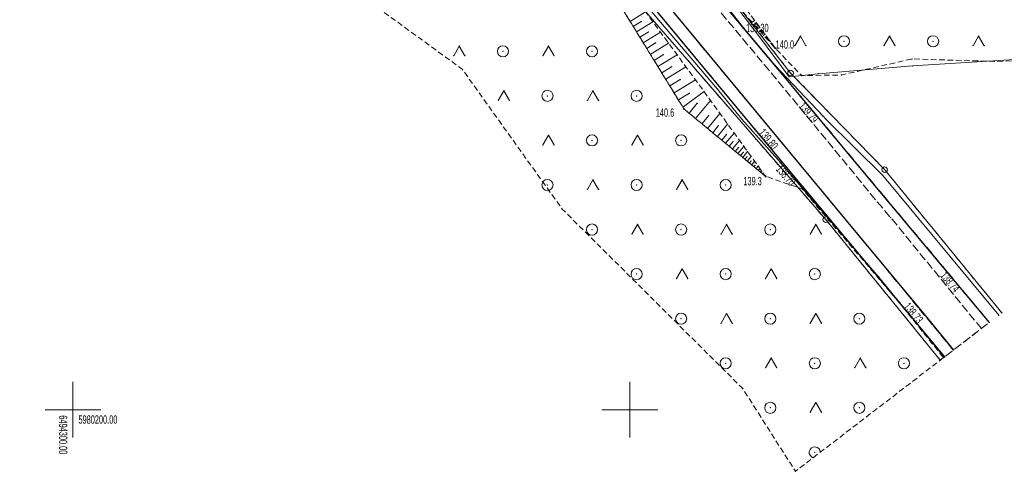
# Model space of a CAD drawing. Extents: x 6456700 to 6518119, y 5963420 to 5980059.
# Tile 3 of 256: x 6511564 to 6511652, y 5963743 to 5963784. Entities that reach past the tile are written whole.
import ezdxf
from ezdxf.enums import TextEntityAlignment as Align

# ---------------------------------------------------------------- set-up
doc = ezdxf.new("R2010")
doc.units = 0
doc.header["$MEASUREMENT"] = 0
for name, pattern in [('L_0_03', [1, 0.5, -0.5]), ('L_0_52', [1, 0.75, -0.25]), ('L_0_5A', [0.75, 0.5, -0.25])]:
    doc.linetypes.add(name, pattern=pattern)
doc.layers.get('0').update_dxf_attribs({"color": 2, "linetype": 'CONTINUOUS', "lineweight": 5})
for name, color, linetype, lineweight in [('000_Inne__niezydentyfikowane_', 7, 'CONTINUOUS', 18), ('202_punkt_graniczny', 7, 'CONTINUOUS', 18), ('218_kontur_uzytku_gruntowego', 96, 'L_0_03', 18), ('219_dzialka_ewidencyjna', 7, 'CONTINUOUS', 18), ('jezdnia', 7, 'CONTINUOUS', 18), ('kraweznik', 7, 'CONTINUOUS', 18), ('pikieta_naturalna', 7, 'CONTINUOUS', 18), ('pikieta_naturalna_Atr2', 7, 'CONTINUOUS', 18), ('pikieta_sztuczna', 7, 'CONTINUOUS', 18), ('pikieta_sztuczna_Atr2', 7, 'CONTINUOUS', 18), ('przewod_elektroenergetyczny_podziemny', 7, 'CONTINUOUS', 18), ('przewod_telekomunikacyjny_podziemny', 7, 'CONTINUOUS', 18), ('rzedna', 7, 'CONTINUOUS', 18), ('rzedna_Atr2', 7, 'CONTINUOUS', 18), ('siatka_krzyrzy', 7, 'CONTINUOUS', 18), ('skarpa_nieumocniona', 7, 'CONTINUOUS', 18), ('teren_zalesiony', 7, 'CONTINUOUS', 18)]:
    doc.layers.add(name, color=color, linetype=linetype, lineweight=lineweight)
doc.styles.get("Standard").update_dxf_attribs({"font": 'txt', "width": 0.75})

# ---------------------------------------------------------------- blocks, each defined once
blk = doc.blocks.new('mdcp_nowa')
at = {"layer": 'pikieta_naturalna', "linetype": 'Continuous', "lineweight": 18}
for points in [[(6494363.05, 5980232.405, 1), (6494363.05, 5980232.495, 1)], [(6494354.86, 5980226.955, 1), (6494354.86, 5980227.045, 1)], [(6494362.19, 5980220.905, 1), (6494362.19, 5980220.995, 1)]]:
    blk.add_hatch(color=18, dxfattribs=at).paths.add_polyline_path(points)
at = {"layer": 'pikieta_sztuczna', "linetype": 'Continuous', "lineweight": 18}
for points in [[(6494365.35, 5980228.065, 1), (6494365.35, 5980228.155, 1)], [(6494361.23, 5980225.125, 1), (6494361.23, 5980225.215, 1)], [(6494378.14, 5980212.765, 1), (6494378.14, 5980212.855, 1)], [(6494374.18, 5980209.585, 1), (6494374.18, 5980209.675, 1)]]:
    blk.add_hatch(color=18, dxfattribs=at).paths.add_polyline_path(points)
at = {"layer": 'rzedna', "linetype": 'Continuous', "lineweight": 18}
for color, points in [(30, [(6494360.2, 5980234.225, 1), (6494360.2, 5980234.315, 1)]), (1, [(6494363.52, 5980222.135, 1), (6494363.52, 5980222.225, 1)])]:
    blk.add_hatch(color=color, dxfattribs=at).paths.add_polyline_path(points)
for p in [(6494383.397, 5980208.697), (6494382.281, 5980207.84), (6494383.117, 5980208.482), (6494381.565, 5980207.291), (6494379.042, 5980205.355), (6494379.047, 5980205.358), (6494377.871, 5980204.456), (6494378.161, 5980204.678), (6494378.215, 5980204.72), (6494378.255, 5980204.751), (6494364.871, 5980194.479)]:
    blk.add_point(p)
at = {"layer": '000_Inne__niezydentyfikowane_', "linetype": 'Continuous', "lineweight": 18, "flags": 128}
for points in [[(6494350.02, 5980234.86), (6494351.42, 5980235.71)], [(6494350.31, 5980234.4), (6494351.02, 5980234.84)], [(6494350.6, 5980233.92), (6494352.07, 5980234.83)], [(6494361.2, 5980234.95), (6494360.97, 5980234.78)], [(6494361.35, 5980234.74), (6494361.25, 5980234.67)], [(6494361.51, 5980234.53), (6494361.32, 5980234.39)], [(6494361.66, 5980234.32), (6494361.58, 5980234.26)], [(6494350.9, 5980233.44), (6494351.65, 5980233.9)], [(6494351.2, 5980232.94), (6494352.75, 5980233.89)], [(6494361.82, 5980234.11), (6494361.67, 5980234)], [(6494361.98, 5980233.9), (6494361.91, 5980233.85)], [(6494362.13, 5980233.69), (6494362.02, 5980233.61)], [(6494362.29, 5980233.48), (6494362.24, 5980233.45)], [(6494351.52, 5980232.43), (6494352.31, 5980232.92)], [(6494351.84, 5980231.9), (6494353.48, 5980232.91)], [(6494362.44, 5980233.27), (6494362.37, 5980233.22)], [(6494362.6, 5980233.06), (6494362.57, 5980233.04)], [(6494362.75, 5980232.85), (6494362.72, 5980232.82)], [(6494352.17, 5980231.36), (6494353.01, 5980231.88)], [(6494352.52, 5980230.81), (6494354.24, 5980231.87)], [(6494352.87, 5980230.24), (6494353.75, 5980230.78)], [(6494353.23, 5980229.66), (6494355.04, 5980230.77)], [(6494353.59, 5980229.06), (6494354.53, 5980229.63)], [(6494353.97, 5980228.44), (6494355.89, 5980229.62)], [(6494354.36, 5980227.81), (6494355.35, 5980228.41)], [(6494354.76, 5980227.16), (6494356.66, 5980228.57)], [(6494355.32, 5980226.62), (6494356.05, 5980227.51)], [(6494355.91, 5980226.13), (6494357.25, 5980227.75)], [(6494356.47, 5980225.67), (6494357.08, 5980226.41)], [(6494356.97, 5980225.25), (6494358.09, 5980226.6)], [(6494357.44, 5980224.87), (6494357.94, 5980225.49)], [(6494357.86, 5980224.52), (6494358.78, 5980225.64)], [(6494358.25, 5980224.21), (6494358.67, 5980224.71)], [(6494358.6, 5980223.92), (6494359.36, 5980224.84)], [(6494358.92, 5980223.65), (6494359.27, 5980224.07)], [(6494359.21, 5980223.41), (6494359.84, 5980224.18)], [(6494359.47, 5980223.19), (6494359.76, 5980223.54)], [(6494359.71, 5980222.99), (6494360.24, 5980223.63)], [(6494359.93, 5980222.81), (6494360.18, 5980223.1)], [(6494360.14, 5980222.65), (6494360.57, 5980223.18)], [(6494360.34, 5980222.48), (6494360.53, 5980222.72)], [(6494360.54, 5980222.31), (6494360.89, 5980222.74)], [(6494360.74, 5980222.15), (6494360.89, 5980222.34)], [(6494360.94, 5980221.98), (6494361.2, 5980222.31)], [(6494361.14, 5980221.82), (6494361.25, 5980221.95)], [(6494361.34, 5980221.65), (6494361.52, 5980221.87)], [(6494361.54, 5980221.49), (6494361.61, 5980221.57)], [(6494361.74, 5980221.32), (6494361.84, 5980221.44)], [(6494361.94, 5980221.16), (6494361.97, 5980221.19)], [(6494362.14, 5980220.99), (6494362.15, 5980221)]]:
    blk.add_lwpolyline(points, dxfattribs=at)
at = {"layer": '000_Inne__niezydentyfikowane_'}
for p in [(6494350.02, 5980234.86), (6494350.31, 5980234.4), (6494351.02, 5980234.84), (6494352.07, 5980234.83), (6494360.97, 5980234.78), (6494361.2, 5980234.95), (6494361.25, 5980234.67), (6494361.32, 5980234.39), (6494361.35, 5980234.74), (6494361.51, 5980234.53), (6494361.58, 5980234.26), (6494361.66, 5980234.32), (6494350.6, 5980233.92), (6494350.9, 5980233.44), (6494351.65, 5980233.9), (6494352.75, 5980233.89), (6494361.67, 5980234), (6494361.82, 5980234.11), (6494361.91, 5980233.85), (6494361.98, 5980233.9), (6494362.02, 5980233.61), (6494362.13, 5980233.69), (6494362.24, 5980233.45), (6494362.29, 5980233.48), (6494351.2, 5980232.94), (6494352.31, 5980232.92), (6494353.48, 5980232.91), (6494362.37, 5980233.22), (6494362.44, 5980233.27), (6494362.57, 5980233.04), (6494362.6, 5980233.06), (6494362.72, 5980232.82), (6494362.75, 5980232.85), (6494351.52, 5980232.43), (6494351.84, 5980231.9), (6494353.01, 5980231.88), (6494354.24, 5980231.87), (6494352.17, 5980231.36), (6494352.52, 5980230.81), (6494353.75, 5980230.78), (6494355.04, 5980230.77), (6494352.87, 5980230.24), (6494353.23, 5980229.66), (6494353.59, 5980229.06), (6494354.53, 5980229.63), (6494355.89, 5980229.62), (6494353.97, 5980228.44), (6494355.35, 5980228.41), (6494356.66, 5980228.57), (6494354.36, 5980227.81), (6494356.05, 5980227.51), (6494357.25, 5980227.75), (6494354.76, 5980227.16), (6494355.32, 5980226.62), (6494357.08, 5980226.41), (6494358.09, 5980226.6), (6494355.91, 5980226.13), (6494356.47, 5980225.67), (6494357.94, 5980225.49), (6494358.78, 5980225.64), (6494356.97, 5980225.25), (6494357.44, 5980224.87), (6494358.67, 5980224.71), (6494359.36, 5980224.84), (6494357.86, 5980224.52), (6494358.25, 5980224.21), (6494358.6, 5980223.92), (6494359.27, 5980224.07), (6494359.84, 5980224.18), (6494358.92, 5980223.65), (6494359.21, 5980223.41), (6494359.47, 5980223.19), (6494359.71, 5980222.99), (6494359.76, 5980223.54), (6494359.93, 5980222.81), (6494360.18, 5980223.1), (6494360.24, 5980223.63), (6494360.57, 5980223.18), (6494360.14, 5980222.65), (6494360.34, 5980222.48), (6494360.53, 5980222.72), (6494360.54, 5980222.31), (6494360.74, 5980222.15), (6494360.89, 5980222.74), (6494360.89, 5980222.34), (6494360.94, 5980221.98), (6494361.2, 5980222.31), (6494361.25, 5980221.95), (6494361.14, 5980221.82), (6494361.34, 5980221.65), (6494361.52, 5980221.87), (6494361.54, 5980221.49), (6494361.61, 5980221.57), (6494361.74, 5980221.32), (6494361.84, 5980221.44), (6494361.94, 5980221.16), (6494361.97, 5980221.19), (6494362.14, 5980220.99), (6494362.15, 5980221)]:
    blk.add_point(p, dxfattribs=at)
at = {"layer": '202_punkt_graniczny', "color": 7, "linetype": 'Continuous', "lineweight": 18}
for centre in [(6494364.43, 5980230.22), (6494372.88, 5980221.55), (6494367.59, 5980217.07)]:
    blk.add_circle(centre, 0.25, dxfattribs=at)
at = {"layer": '202_punkt_graniczny'}
for p in [(6494364.43, 5980230.22), (6494372.88, 5980221.55), (6494367.59, 5980217.07)]:
    blk.add_point(p, dxfattribs=at)
at = {"layer": '218_kontur_uzytku_gruntowego', "lineweight": 18, "flags": 128}
for points in [[(6494331.56, 5980258.65), (6494367.59, 5980217.07)], [(6494364.43, 5980230.22), (6494350.35, 5980248.21)], [(6494372.88, 5980221.55), (6494364.43, 5980230.22)], [(6494383.397, 5980208.697), (6494372.88, 5980221.55)], [(6494367.59, 5980217.07), (6494377.871, 5980204.456)]]:
    blk.add_lwpolyline(points, dxfattribs=at)
at = {"layer": '218_kontur_uzytku_gruntowego'}
for p in [(6494364.43, 5980230.22), (6494364.43, 5980230.22), (6494372.88, 5980221.55), (6494372.88, 5980221.55), (6494367.59, 5980217.07), (6494367.59, 5980217.07), (6494367.59, 5980217.07), (6494367.59, 5980217.07)]:
    blk.add_point(p, dxfattribs=at)
at = {"layer": '219_dzialka_ewidencyjna', "color": 3, "linetype": 'Continuous', "lineweight": 18, "flags": 128}
for points in [[(6494331.56, 5980258.65), (6494367.59, 5980217.07)], [(6494350.35, 5980248.21), (6494364.43, 5980230.22)], [(6494364.43, 5980230.22), (6494372.88, 5980221.55)], [(6494372.88, 5980221.55), (6494383.397, 5980208.697)], [(6494367.59, 5980217.07), (6494377.871, 5980204.456)]]:
    blk.add_lwpolyline(points, dxfattribs=at)
at = {"layer": '219_dzialka_ewidencyjna', "color": 3}
for p in [(6494364.43, 5980230.22), (6494364.43, 5980230.22), (6494372.88, 5980221.55), (6494372.88, 5980221.55), (6494367.59, 5980217.07), (6494367.59, 5980217.07)]:
    blk.add_point(p, dxfattribs=at)
at = {"layer": 'jezdnia', "color": 7, "linetype": 'L_0_52', "lineweight": 18, "flags": 128}
for points in [[(6494379.042, 5980205.355), (6494370.45, 5980215.77), (6494359.26, 5980229.24), (6494350.5, 5980239.82), (6494339.7, 5980252.95), (6494336.61, 5980259.13), (6494333.07, 5980266.18), (6494330.52, 5980271.55), (6494329.52, 5980273.86), (6494327.36, 5980280.45), (6494325.85, 5980287.51), (6494325.03, 5980292.79), (6494325.01, 5980298.89), (6494326.29, 5980307.39), (6494327.89, 5980313.55), (6494331.08, 5980323.3), (6494333.2, 5980329.82), (6494336.64, 5980339.86), (6494338.43, 5980344.74), (6494343.18, 5980357.69), (6494347.78, 5980370.45), (6494349.48, 5980375.48), (6494354.04, 5980390.75), (6494352.32, 5980395.68), (6494357.03, 5980411.08), (6494361.23, 5980414.73), (6494366, 5980430.68), (6494370.3, 5980444.82), (6494371.15, 5980446.91), (6494375.47, 5980461.29), (6494375.75, 5980465.48), (6494375.18, 5980467.78), (6494374.35, 5980469.42), (6494371.15, 5980471.55), (6494375.07, 5980474.78), (6494376.5, 5980474.51), (6494378.65, 5980474.86), (6494379.97, 5980476.75), (6494382.89, 5980482.91), (6494394.43, 5980504.41), (6494396.68, 5980509.18), (6494397.56, 5980513.25), (6494397.03, 5980515.6), (6494395.56, 5980517.85), (6494398.63, 5980521.01), (6494399.16, 5980521.01), (6494402.03, 5980519.87), (6494404.28, 5980515.27), (6494407.43, 5980515.58), (6494404.79, 5980512.24), (6494403.37, 5980510.89), (6494402.78, 5980510.36), (6494400.53, 5980507.9), (6494398.16, 5980504.63), (6494391.04, 5980491.44), (6494385.61, 5980481.01), (6494383.82, 5980476.78), (6494378.9, 5980461.73), (6494373.96, 5980446.06), (6494373.47, 5980443.93), (6494369.12, 5980430), (6494367.09, 5980423.07), (6494366.46, 5980420.98), (6494364.17, 5980413.15), (6494352.58, 5980374.75), (6494350.86, 5980369.56), (6494346.16, 5980356.53), (6494340.78, 5980341.91), (6494336.32, 5980328.77), (6494333.97, 5980321.61), (6494330.37, 5980310.3), (6494329.56, 5980306.83), (6494328.8, 5980302.75), (6494328.17, 5980297.83), (6494328.48, 5980291.97), (6494329.06, 5980287.64), (6494330.85, 5980279.62), (6494332.58, 5980274.8), (6494333.58, 5980272.52), (6494336.35, 5980266.75), (6494340.04, 5980259.2), (6494342.54, 5980254.89), (6494352.41, 5980242.52), (6494362.09, 5980230.97), (6494370.78, 5980220.42), (6494371.58, 5980219.4), (6494373.43, 5980217.24), (6494381.565, 5980207.291)], [(6494243.626, 5980297.507), (6494254.35, 5980295.4), (6494255.24, 5980294.73), (6494256.1, 5980294.26), (6494260.02, 5980293.47), (6494261.12, 5980293.53), (6494262.13, 5980293.79), (6494266.64, 5980292.83), (6494278.26, 5980289.92), (6494281.13, 5980288.99), (6494282.53, 5980288.4), (6494285.79, 5980287.03), (6494303.28, 5980279.68), (6494306.5, 5980279.24), (6494310.81, 5980281.74), (6494316.16, 5980289.23), (6494320.25, 5980286.41), (6494318.65, 5980283.49), (6494318, 5980280.06), (6494318.74, 5980277.19), (6494320.93, 5980273.05), (6494323.47, 5980270.71), (6494332.1, 5980265.7), (6494339.19, 5980259.41), (6494352.51, 5980243.47), (6494363.58, 5980230.23), (6494365.35, 5980228.11), (6494371.11, 5980221.21), (6494378.14, 5980212.81), (6494382.281, 5980207.84), (6494378.255, 5980204.751), (6494374.18, 5980209.63), (6494361.23, 5980225.17), (6494348.59, 5980240.38), (6494335.35, 5980256.19), (6494329.06, 5980261.71), (6494321.27, 5980266.18), (6494314.39, 5980269.29), (6494311.46, 5980269.69), (6494308.92, 5980269.06), (6494307.07, 5980267.33), (6494305.93, 5980265.69), (6494301.75, 5980268.52), (6494302.32, 5980269.59), (6494302.39, 5980272.8), (6494301.56, 5980274.71), (6494299.97, 5980275.87), (6494299.54, 5980276.57), (6494298.92, 5980277.12), (6494295.2, 5980278.71), (6494294.18, 5980278.87), (6494293.11, 5980278.79), (6494278.69, 5980284.75), (6494277.29, 5980285.23), (6494273.86, 5980286.1), (6494265.83, 5980288.14), (6494253.54, 5980290.73), (6494242.281, 5980292.889)]]:
    blk.add_lwpolyline(points, close=True, dxfattribs=at)
at = {"layer": 'jezdnia'}
for p in [(6494362.09, 5980230.97), (6494363.58, 5980230.23), (6494359.26, 5980229.24), (6494365.35, 5980228.11), (6494361.23, 5980225.17), (6494371.11, 5980221.21), (6494370.78, 5980220.42), (6494371.58, 5980219.4), (6494373.43, 5980217.24), (6494370.45, 5980215.77), (6494378.14, 5980212.81), (6494374.18, 5980209.63)]:
    blk.add_point(p, dxfattribs=at)
at = {"layer": 'kraweznik', "color": 7, "linetype": 'Continuous', "lineweight": 25, "flags": 128}
for points in [[(6494327.89, 5980313.55), (6494326.29, 5980307.39), (6494325.01, 5980298.89), (6494325.03, 5980292.79), (6494325.85, 5980287.51), (6494327.36, 5980280.45), (6494329.52, 5980273.86), (6494330.52, 5980271.55), (6494333.07, 5980266.18), (6494336.61, 5980259.13), (6494339.7, 5980252.95), (6494350.5, 5980239.82), (6494359.26, 5980229.24), (6494370.45, 5980215.77), (6494376.8, 5980208.1), (6494379.047, 5980205.358)], [(6494299.97, 5980275.87), (6494301.56, 5980274.71), (6494302.39, 5980272.8), (6494302.32, 5980269.59), (6494301.75, 5980268.52), (6494305.93, 5980265.69), (6494307.07, 5980267.33), (6494308.92, 5980269.06), (6494311.46, 5980269.69), (6494314.39, 5980269.29), (6494321.27, 5980266.18), (6494329.06, 5980261.71), (6494335.35, 5980256.19), (6494348.59, 5980240.38), (6494361.23, 5980225.17), (6494374.18, 5980209.63), (6494378.255, 5980204.751)], [(6494382.281, 5980207.84), (6494378.14, 5980212.81), (6494371.11, 5980221.21), (6494365.35, 5980228.11), (6494363.58, 5980230.23), (6494352.51, 5980243.47), (6494339.19, 5980259.41)]]:
    blk.add_lwpolyline(points, dxfattribs=at)
at = {"layer": 'kraweznik'}
for p in [(6494363.58, 5980230.23), (6494359.26, 5980229.24), (6494365.35, 5980228.11), (6494361.23, 5980225.17), (6494371.11, 5980221.21), (6494370.45, 5980215.77), (6494378.14, 5980212.81), (6494374.18, 5980209.63), (6494376.8, 5980208.1)]:
    blk.add_point(p, dxfattribs=at)
at = {"layer": 'pikieta_naturalna', "color": 7, "linetype": 'Continuous', "lineweight": 18}
for centre in [(6494363.05, 5980232.45), (6494354.86, 5980227), (6494362.19, 5980220.95)]:
    blk.add_circle(centre, 0.045, dxfattribs=at)
at = {"layer": 'pikieta_naturalna'}
for p in [(6494363.05, 5980232.45), (6494354.86, 5980227), (6494362.19, 5980220.95)]:
    blk.add_point(p, dxfattribs=at)
at = {"layer": 'pikieta_sztuczna', "color": 7, "linetype": 'Continuous', "lineweight": 18}
for centre in [(6494365.35, 5980228.11), (6494361.23, 5980225.17), (6494378.14, 5980212.81), (6494374.18, 5980209.63)]:
    blk.add_circle(centre, 0.045, dxfattribs=at)
at = {"layer": 'pikieta_sztuczna'}
for p in [(6494365.35, 5980228.11), (6494361.23, 5980225.17), (6494378.14, 5980212.81), (6494374.18, 5980209.63)]:
    blk.add_point(p, dxfattribs=at)
at = {"layer": 'przewod_elektroenergetyczny_podziemny', "color": 1, "linetype": 'Continuous', "lineweight": 18, "flags": 128}
for points in [[(6494384.53, 5980231.44), (6494375.39, 5980230.86), (6494366.91, 5980230.16), (6494364.31, 5980229.89), (6494361.55, 5980233.6), (6494358.67, 5980237.36), (6494353.8, 5980243.68), (6494349.82, 5980248.28), (6494348.15, 5980250.23), (6494344.14, 5980255.69), (6494340.15, 5980262.62), (6494336.74, 5980269.25), (6494336.47, 5980270.1), (6494334.35, 5980274.97), (6494332.71, 5980279.19), (6494331.28, 5980283.51), (6494329.98, 5980289.88), (6494330.54, 5980291.29), (6494332.99, 5980293.54), (6494333.82, 5980298.07)], [(6494289.52, 5980285.53), (6494298.63, 5980281.68), (6494296.82, 5980277.37), (6494296.75, 5980277.02), (6494297.57, 5980276.78), (6494313.44, 5980269.45), (6494321.45, 5980265.56), (6494327.01, 5980262.21), (6494331.69, 5980258.83), (6494333.18, 5980257.24), (6494339.06, 5980250.85), (6494345.6, 5980243.28), (6494352.93, 5980234.58), (6494357.88, 5980228.78), (6494360.06, 5980226.09), (6494363.52, 5980222.18), (6494366.62, 5980218.57), (6494372.36, 5980211.91), (6494377.94, 5980205.06), (6494378.215, 5980204.72)]]:
    blk.add_lwpolyline(points, dxfattribs=at)
at = {"layer": 'przewod_elektroenergetyczny_podziemny'}
for p in [(6494352.93, 5980234.58), (6494361.55, 5980233.6), (6494375.39, 5980230.86), (6494364.31, 5980229.89), (6494366.91, 5980230.16), (6494357.88, 5980228.78), (6494360.06, 5980226.09), (6494363.52, 5980222.18), (6494366.62, 5980218.57), (6494372.36, 5980211.91), (6494377.94, 5980205.06)]:
    blk.add_point(p, dxfattribs=at)
at = {"layer": 'przewod_telekomunikacyjny_podziemny', "color": 30, "linetype": 'Continuous', "lineweight": 18, "flags": 128}
blk.add_lwpolyline([(6494383.117, 5980208.482), (6494372.71, 5980221.03), (6494367.57, 5980226.12), (6494367.35, 5980226.34), (6494363.06, 5980230.91), (6494360.2, 5980234.27), (6494354.75, 5980241.25)], dxfattribs=at)
at = {"layer": 'przewod_telekomunikacyjny_podziemny'}
for p in [(6494360.2, 5980234.27), (6494363.06, 5980230.91), (6494367.35, 5980226.34), (6494367.57, 5980226.12), (6494372.71, 5980221.03)]:
    blk.add_point(p, dxfattribs=at)
at = {"layer": 'rzedna', "color": 30, "linetype": 'Continuous', "lineweight": 18}
blk.add_circle((6494360.2, 5980234.27), 0.045, dxfattribs=at)
at = {"layer": 'rzedna', "color": 1, "linetype": 'Continuous', "lineweight": 18}
blk.add_circle((6494363.52, 5980222.18), 0.045, dxfattribs=at)
at = {"layer": 'rzedna'}
for p in [(6494360.2, 5980234.27), (6494363.52, 5980222.18)]:
    blk.add_point(p, dxfattribs=at)
at = {"layer": 'siatka_krzyrzy', "linetype": 'Continuous', "lineweight": 18, "flags": 128}
for points in [[(6494300, 5980197.5), (6494300, 5980202.5)], [(6494350, 5980197.5), (6494350, 5980202.5)], [(6494297.5, 5980200), (6494302.5, 5980200)], [(6494347.5, 5980200), (6494352.5, 5980200)]]:
    blk.add_lwpolyline(points, dxfattribs=at)
at = {"layer": 'skarpa_nieumocniona', "color": 7, "linetype": 'L_0_5A', "lineweight": 18, "flags": 128}
for points in [[(6494353.95, 5980242.67), (6494345.87, 5980252.67), (6494340.79, 5980261.62), (6494346.6, 5980253.31), (6494353.91, 5980244.8), (6494363.05, 5980232.45)], [(6494354.86, 5980227), (6494349.29, 5980236.05), (6494340.86, 5980246.34), (6494335.24, 5980254.97), (6494341.92, 5980247.19), (6494350.54, 5980236.91), (6494356.7, 5980228.51), (6494362.19, 5980220.95)]]:
    blk.add_lwpolyline(points, close=True, dxfattribs=at)
at = {"layer": 'skarpa_nieumocniona'}
for p in [(6494363.05, 5980232.45), (6494363.05, 5980232.45), (6494356.7, 5980228.51), (6494356.7, 5980228.51), (6494354.86, 5980227), (6494354.86, 5980227), (6494362.19, 5980220.95), (6494362.19, 5980220.95)]:
    blk.add_point(p, dxfattribs=at)
at = {"layer": 'teren_zalesiony', "color": 7, "linetype": 'L_0_5A', "lineweight": 18, "flags": 128}
for points in [[(6494362.61, 5980286.59), (6494366.71, 5980277.03), (6494374.6, 5980258.63), (6494376.05, 5980255.85), (6494379.47, 5980247.95), (6494386.63, 5980232), (6494386.93, 5980231.38), (6494382.73, 5980231.26), (6494375.34, 5980231.49), (6494369.02, 5980230.05), (6494365.43, 5980229.99), (6494363.05, 5980232.45), (6494353.91, 5980244.8), (6494346.6, 5980253.31), (6494340.79, 5980261.62), (6494336.57, 5980269.66), (6494332.88, 5980280.6), (6494330.14, 5980293.39), (6494341.4, 5980291.15), (6494351.31, 5980289.23)], [(6494378.161, 5980204.678), (6494364.871, 5980194.479), (6494360.11, 5980201.93), (6494343.94, 5980218), (6494334.95, 5980230.57), (6494314.37, 5980245.53), (6494305.21, 5980249.41), (6494295.52, 5980250.58), (6494310.23, 5980267.46), (6494335.24, 5980254.97), (6494340.86, 5980246.34), (6494349.29, 5980236.05), (6494354.86, 5980227), (6494362.19, 5980220.95), (6494365.47, 5980219.83), (6494374.18, 5980209.63)]]:
    blk.add_lwpolyline(points, close=True, dxfattribs=at)
at = {"layer": 'teren_zalesiony', "color": 7, "linetype": 'Continuous', "lineweight": 18, "flags": 128}
for points in [[(6494364.813, 5980232.673), (6494365.313, 5980233.539)], [(6494365.313, 5980233.539), (6494365.813, 5980232.673)], [(6494372.813, 5980232.673), (6494373.313, 5980233.539)], [(6494373.313, 5980233.539), (6494373.813, 5980232.673)], [(6494380.813, 5980232.673), (6494381.313, 5980233.539)], [(6494381.313, 5980233.539), (6494381.813, 5980232.673)], [(6494334.193, 5980231.773), (6494334.693, 5980232.639)], [(6494334.693, 5980232.639), (6494335.193, 5980231.773)], [(6494342.193, 5980231.773), (6494342.693, 5980232.639)], [(6494342.693, 5980232.639), (6494343.193, 5980231.773)], [(6494338.193, 5980227.773), (6494338.693, 5980228.639)], [(6494338.693, 5980228.639), (6494339.193, 5980227.773)], [(6494346.193, 5980227.773), (6494346.693, 5980228.639)], [(6494346.693, 5980228.639), (6494347.193, 5980227.773)], [(6494342.193, 5980223.773), (6494342.693, 5980224.639)], [(6494342.693, 5980224.639), (6494343.193, 5980223.773)], [(6494350.193, 5980223.773), (6494350.693, 5980224.639)], [(6494350.693, 5980224.639), (6494351.193, 5980223.773)], [(6494346.193, 5980219.773), (6494346.693, 5980220.639)], [(6494346.693, 5980220.639), (6494347.193, 5980219.773)], [(6494354.193, 5980219.773), (6494354.693, 5980220.639)], [(6494354.693, 5980220.639), (6494355.193, 5980219.773)], [(6494350.193, 5980215.773), (6494350.693, 5980216.639)], [(6494350.693, 5980216.639), (6494351.193, 5980215.773)], [(6494358.193, 5980215.773), (6494358.693, 5980216.639)], [(6494358.693, 5980216.639), (6494359.193, 5980215.773)], [(6494366.193, 5980215.773), (6494366.693, 5980216.639)], [(6494366.693, 5980216.639), (6494367.193, 5980215.773)], [(6494354.193, 5980211.773), (6494354.693, 5980212.639)], [(6494354.693, 5980212.639), (6494355.193, 5980211.773)], [(6494362.193, 5980211.773), (6494362.693, 5980212.639)], [(6494362.693, 5980212.639), (6494363.193, 5980211.773)], [(6494358.193, 5980207.773), (6494358.693, 5980208.639)], [(6494358.693, 5980208.639), (6494359.193, 5980207.773)], [(6494366.193, 5980207.773), (6494366.693, 5980208.639)], [(6494366.693, 5980208.639), (6494367.193, 5980207.773)], [(6494362.193, 5980203.773), (6494362.693, 5980204.639)], [(6494362.693, 5980204.639), (6494363.193, 5980203.773)], [(6494370.193, 5980203.773), (6494370.693, 5980204.639)], [(6494370.693, 5980204.639), (6494371.193, 5980203.773)], [(6494366.193, 5980199.773), (6494366.693, 5980200.639)], [(6494366.693, 5980200.639), (6494367.193, 5980199.773)]]:
    blk.add_lwpolyline(points, dxfattribs=at)
at = {"layer": 'teren_zalesiony', "color": 7, "linetype": 'Continuous', "lineweight": 18}
for centre in [(6494369.226, 5980233.076), (6494377.226, 5980233.076), (6494338.606, 5980232.176), (6494346.606, 5980232.176), (6494342.606, 5980228.176), (6494350.606, 5980228.176), (6494346.606, 5980224.176), (6494354.606, 5980224.176), (6494342.606, 5980220.176), (6494350.606, 5980220.176), (6494358.606, 5980220.176), (6494346.606, 5980216.176), (6494354.606, 5980216.176), (6494362.606, 5980216.176), (6494350.606, 5980212.176), (6494358.606, 5980212.176), (6494366.606, 5980212.176), (6494354.606, 5980208.176), (6494362.606, 5980208.176), (6494370.606, 5980208.176), (6494358.606, 5980204.176), (6494366.606, 5980204.176), (6494374.606, 5980204.176), (6494362.606, 5980200.176), (6494370.606, 5980200.176)]:
    blk.add_circle(centre, 0.5, dxfattribs=at)
blk.add_arc((6494366.606, 5980196.176), 0.5, 2.00578, 253.00568, dxfattribs=at)
at = {"layer": 'teren_zalesiony'}
for p in [(6494365.313, 5980233.539), (6494365.313, 5980233.539), (6494373.313, 5980233.539), (6494373.313, 5980233.539), (6494381.313, 5980233.539), (6494381.313, 5980233.539), (6494334.693, 5980232.639), (6494334.693, 5980232.639), (6494342.693, 5980232.639), (6494342.693, 5980232.639), (6494364.813, 5980232.673), (6494365.813, 5980232.673), (6494369.226, 5980233.076), (6494372.813, 5980232.673), (6494373.813, 5980232.673), (6494377.226, 5980233.076), (6494380.813, 5980232.673), (6494381.813, 5980232.673), (6494334.193, 5980231.773), (6494335.193, 5980231.773), (6494338.606, 5980232.176), (6494342.193, 5980231.773), (6494343.193, 5980231.773), (6494346.606, 5980232.176), (6494363.05, 5980232.45), (6494375.34, 5980231.49), (6494382.73, 5980231.26), (6494334.95, 5980230.57), (6494365.43, 5980229.99), (6494369.02, 5980230.05), (6494338.693, 5980228.639), (6494338.693, 5980228.639), (6494342.606, 5980228.176), (6494346.693, 5980228.639), (6494346.693, 5980228.639), (6494350.606, 5980228.176), (6494338.193, 5980227.773), (6494339.193, 5980227.773), (6494346.193, 5980227.773), (6494347.193, 5980227.773), (6494354.86, 5980227), (6494342.693, 5980224.639), (6494342.693, 5980224.639), (6494350.693, 5980224.639), (6494350.693, 5980224.639), (6494342.193, 5980223.773), (6494343.193, 5980223.773), (6494346.606, 5980224.176), (6494350.193, 5980223.773), (6494351.193, 5980223.773), (6494354.606, 5980224.176), (6494342.606, 5980220.176), (6494346.693, 5980220.639), (6494346.693, 5980220.639), (6494350.606, 5980220.176), (6494354.693, 5980220.639), (6494354.693, 5980220.639), (6494358.606, 5980220.176), (6494362.19, 5980220.95), (6494346.193, 5980219.773), (6494347.193, 5980219.773), (6494354.193, 5980219.773), (6494355.193, 5980219.773), (6494365.47, 5980219.83), (6494343.94, 5980218), (6494350.693, 5980216.639), (6494350.693, 5980216.639), (6494358.693, 5980216.639), (6494358.693, 5980216.639), (6494366.693, 5980216.639), (6494366.693, 5980216.639), (6494346.606, 5980216.176), (6494350.193, 5980215.773), (6494351.193, 5980215.773), (6494354.606, 5980216.176), (6494358.193, 5980215.773), (6494359.193, 5980215.773), (6494362.606, 5980216.176), (6494366.193, 5980215.773), (6494367.193, 5980215.773), (6494350.606, 5980212.176), (6494354.693, 5980212.639), (6494354.693, 5980212.639), (6494358.606, 5980212.176), (6494362.693, 5980212.639), (6494362.693, 5980212.639), (6494366.606, 5980212.176), (6494354.193, 5980211.773), (6494355.193, 5980211.773), (6494362.193, 5980211.773), (6494363.193, 5980211.773), (6494374.18, 5980209.63), (6494358.693, 5980208.639), (6494358.693, 5980208.639), (6494366.693, 5980208.639), (6494366.693, 5980208.639), (6494354.606, 5980208.176), (6494358.193, 5980207.773), (6494359.193, 5980207.773), (6494362.606, 5980208.176), (6494366.193, 5980207.773), (6494367.193, 5980207.773), (6494370.606, 5980208.176), (6494362.693, 5980204.639), (6494362.693, 5980204.639), (6494370.693, 5980204.639), (6494370.693, 5980204.639), (6494358.606, 5980204.176), (6494362.193, 5980203.773), (6494363.193, 5980203.773), (6494366.606, 5980204.176), (6494370.193, 5980203.773), (6494371.193, 5980203.773), (6494374.606, 5980204.176), (6494360.11, 5980201.93), (6494362.606, 5980200.176), (6494366.693, 5980200.639), (6494366.693, 5980200.639), (6494370.606, 5980200.176), (6494366.193, 5980199.773), (6494367.193, 5980199.773), (6494366.606, 5980196.176)]:
    blk.add_point(p, dxfattribs=at)
at = {"layer": 'pikieta_naturalna_Atr2', "color": 7, "lineweight": 15, "width": 0.66}
for s, p in [('140.0', (6494363.09, 5980233.16)), ('140.6', (6494352.33, 5980227.05)), ('139.3', (6494360.19, 5980220.9))]:
    blk.add_text(s, height=0.75, dxfattribs=at).set_placement(p, align=Align.TOP_LEFT)
at = {"layer": 'pikieta_sztuczna_Atr2', "color": 7, "lineweight": 15, "width": 0.66}
for s, rotation, p in [('139.79', 309.9, (6494365.69, 5980227.7)), ('139.80', 309.8, (6494362.086, 5980225.31)), ('138.74', 309.8, (6494378.4, 5980212.5)), ('138.73', 309.9, (6494375.096, 5980209.701))]:
    blk.add_text(s, height=0.75, rotation=rotation, dxfattribs=at).set_placement(p, align=Align.TOP_LEFT)
at = {"layer": 'rzedna_Atr2', "color": 30, "lineweight": 15, "width": 0.66}
blk.add_text('139.30', height=0.75, dxfattribs=at).set_placement((6494360.43, 5980234.645), align=Align.TOP_LEFT)
at = {"layer": 'rzedna_Atr2', "color": 1, "lineweight": 15, "width": 0.66}
blk.add_text('138.70', height=0.75, rotation=310.7, dxfattribs=at).set_placement((6494363.63, 5980222.05), align=Align.TOP_LEFT)
at = {"layer": 'siatka_krzyrzy', "lineweight": 15, "width": 0.66}
blk.add_text('6494300.00', height=0.75, rotation=270, dxfattribs=at).set_placement((6494299.5, 5980199.5), align=Align.TOP_LEFT)
blk.add_text('5980200.00', height=0.75, dxfattribs=at).set_placement((6494300.5, 5980199.5), align=Align.TOP_LEFT)

msp = doc.modelspace()

# ---------------------------------------------------------------- block references
at = {"linetype": 'ByBlock'}
msp.add_blockref('mdcp_nowa', (17268.786, -16450.998), dxfattribs=at)

doc.saveas('drawing.dxf')
